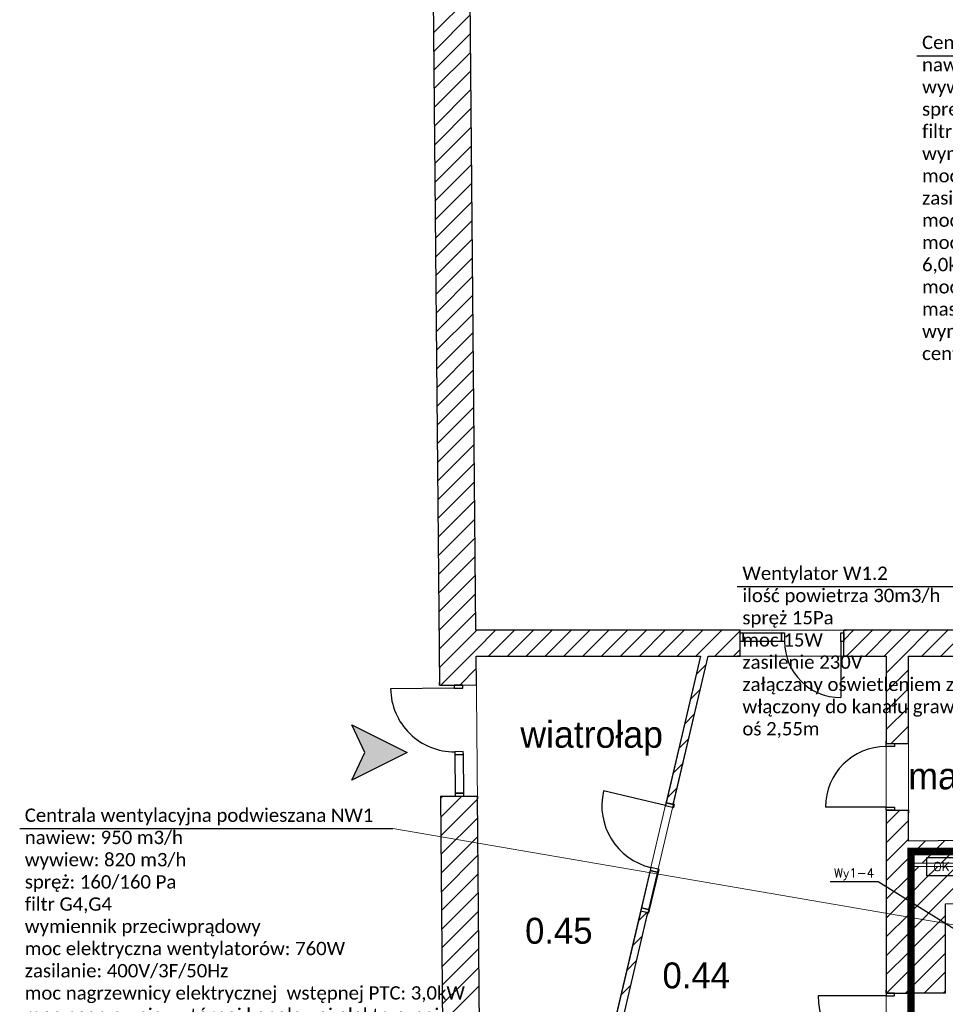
# Model space of a CAD drawing. Header units: millimetres. Extents: x -40063 to 512011, y 350190 to 687060.
# Tile 146 of 256: x 133193 to 145702, y 614855 to 628155. Entities that reach past the tile are written whole.
import ezdxf

# ---------------------------------------------------------------- set-up
doc = ezdxf.new("R2010")
doc.units = ezdxf.units.MM
doc.linetypes.add('DASHDOT', pattern=[1, 0.5, -0.25, 0, -0.25])
doc.linetypes.add('Krawędzie ukryte', pattern=[391.222223, 282.222223, -109])
doc.layers.get('0').update_dxf_attribs({"color": 8})
for name, color, linetype in [('2D - Ogólne', 8, 'Continuous'), ('Elementy Modelu - Strefy', 8, 'Continuous'), ('FLUID-Wy1-120-INF', 7, 'Continuous'), ('FLUID-Wy1-120-NUM', 7, 'Continuous'), ('IS_WM_OPIS', 7, 'Continuous'), ('J_opis pomieszczeń', 8, 'Continuous'), ('Konstrukcja - Ściany zew', 8, 'Continuous'), ('X_ref', 8, 'Continuous')]:
    doc.layers.add(name, color=color, linetype=linetype)
doc.layers.add('_IS_WM_OPIS', color=7, linetype='Continuous', lineweight=9)
doc.layers.add('J_zakres opracowania', color=226, linetype='DASHDOT', lineweight=30)
doc.styles.add('FDBES', font='simplex.shx')
doc.styles.add('GENERATED_STYLE_2', font='txt')
doc.styles.get("Standard").update_dxf_attribs({"font": 'arial.ttf'})
doc.dimstyles.new('FDBES', dxfattribs={"dimscale": 50, "dimtxt": 4, "dimasz": 2.5, "dimexe": 0.8, "dimexo": 2, "dimgap": 1, "dimtad": 1, "dimdsep": 46, "dimtxsty": 'FDBES', "dimcen": 2.5, "dimclrd": 4, "dimclre": 5, "dimadec": 0, "dimazin": 0, "dimtfac": 1, "dimtmove": 0, "dimatfit": 3, "dimfxl": 1, "dimarcsym": 0})

# ---------------------------------------------------------------- blocks, each defined once
blk = doc.blocks.new('fdgdfg')
at = {"layer": '2D - Ogólne', "linetype": 'Krawędzie ukryte', "lineweight": 13}
blk.add_line((-198780, 458620), (-198780, 457620), dxfattribs=at)
at = {"layer": 'Elementy Modelu - Strefy', "linetype": 'Continuous', "lineweight": 0}
for p, q in [((-204562, 489234), (-204324, 463520)), ((-204324, 463520), (-190646, 463520)), ((-201287, 463170), (-204320, 463170)), ((-204320, 463170), (-204260, 456620)), ((-202829, 456620), (-201287, 463170)), ((-201184, 463170), (-202727, 456620)), ((-200753, 463170), (-201184, 463170)), ((-198780, 463170), (-200753, 463170)), ((-198780, 456620), (-198780, 463170)), ((-195880, 463170), (-198480, 463170)), ((-198480, 463170), (-198480, 460673)), ((-198480, 460673), (-195880, 460689))]:
    blk.add_line(p, q, dxfattribs=at)
at = {"layer": 'Konstrukcja - Ściany zew', "linetype": 'Continuous'}
for p, q in [((-205066, 489731), (-204817, 462777)), ((-204324, 463520), (-204562, 489234)), ((-204898, 471588), (-204403, 472083)), ((-204896, 471335), (-204401, 471831)), ((-204894, 471083), (-204398, 471579)), ((-204891, 470831), (-204396, 471326)), ((-204889, 470579), (-204394, 471074)), ((-204887, 470326), (-204391, 470822)), ((-204884, 470074), (-204389, 470570)), ((-204882, 469822), (-204387, 470317)), ((-204880, 469570), (-204384, 470065)), ((-204877, 469318), (-204382, 469813)), ((-204875, 469065), (-204380, 469561)), ((-204873, 468813), (-204377, 469309)), ((-204870, 468561), (-204375, 469056)), ((-204868, 468309), (-204373, 468804)), ((-204866, 468056), (-204370, 468552)), ((-204863, 467804), (-204368, 468300)), ((-204861, 467552), (-204366, 468047)), ((-204859, 467300), (-204363, 467795)), ((-204856, 467048), (-204361, 467543)), ((-204854, 466795), (-204359, 467291)), ((-204852, 466543), (-204356, 467039)), ((-204849, 466291), (-204354, 466786)), ((-204847, 466039), (-204352, 466534)), ((-204845, 465786), (-204349, 466282)), ((-204842, 465534), (-204347, 466030)), ((-204840, 465282), (-204345, 465777)), ((-204838, 465030), (-204342, 465525)), ((-204835, 464778), (-204340, 465273)), ((-204833, 464525), (-204338, 465021)), ((-204831, 464273), (-204335, 464769)), ((-204828, 464021), (-204333, 464516)), ((-204826, 463769), (-204331, 464264)), ((-204824, 463516), (-204328, 464012)), ((-204821, 463264), (-204326, 463760)), ((-204819, 463012), (-204324, 463507)), ((-204324, 463507), (-204311, 463520)), ((-200753, 463520), (-204324, 463520)), ((-204321, 463255), (-204057, 463520)), ((-204152, 463170), (-203802, 463520)), ((-203897, 463170), (-203547, 463520)), ((-203643, 463170), (-203293, 463520)), ((-203388, 463170), (-203038, 463520)), ((-203134, 463170), (-202784, 463520)), ((-202879, 463170), (-202529, 463520)), ((-202625, 463170), (-202275, 463520)), ((-202370, 463170), (-202020, 463520)), ((-202115, 463170), (-201765, 463520)), ((-201861, 463170), (-201511, 463520)), ((-201606, 463170), (-201256, 463520)), ((-201352, 463170), (-201002, 463520)), ((-201097, 463170), (-200753, 463514)), ((-200753, 463520), (-200790, 463520)), ((-200753, 463520), (-200790, 463520)), ((-200753, 463485), (-200753, 463520)), ((-200753, 463485), (-200753, 463520)), ((-199353, 463386), (-199220, 463520)), ((-199353, 463520), (-199316, 463520)), ((-199353, 463485), (-199353, 463520)), ((-195400, 463520), (-199353, 463520)), ((-199353, 463485), (-199353, 463520)), ((-199353, 463520), (-199316, 463520)), ((-199315, 463170), (-198965, 463520)), ((-199061, 463170), (-198711, 463520)), ((-198806, 463170), (-198456, 463520)), ((-198552, 463170), (-198202, 463520)), ((-198297, 463170), (-197947, 463520)), ((-198043, 463170), (-197693, 463520)), ((-200753, 463370), (-200753, 463485)), ((-200753, 463485), (-200713, 463485)), ((-200753, 463370), (-200753, 463485)), ((-200753, 463370), (-200753, 463485)), ((-200753, 463170), (-200753, 463370)), ((-200753, 463170), (-200753, 463370)), ((-200713, 463370), (-200753, 463370)), ((-200753, 463170), (-200753, 463370)), ((-200713, 463485), (-200193, 463485)), ((-200713, 463370), (-200713, 463485)), ((-200713, 463485), (-200713, 463370)), ((-200193, 463370), (-200713, 463370)), ((-200193, 463485), (-200193, 463370)), ((-200193, 463485), (-200153, 463485)), ((-200193, 463370), (-200193, 463485)), ((-200153, 463370), (-200193, 463370)), ((-200153, 463485), (-200153, 463370)), ((-199393, 463370), (-199393, 463485)), ((-199393, 463485), (-199353, 463485)), ((-199353, 463370), (-199393, 463370)), ((-199393, 463370), (-199393, 462610)), ((-199353, 463370), (-199353, 463485)), ((-199353, 463485), (-199353, 463370)), ((-199353, 463370), (-199353, 463485)), ((-199353, 463170), (-199353, 463370)), ((-199353, 463170), (-199353, 463370)), ((-199353, 463170), (-199353, 463370)), ((-204800, 462777), (-204321, 463255)), ((-200843, 463170), (-200753, 463259)), ((-204317, 462781), (-204320, 463170)), ((-204320, 463170), (-201287, 463170)), ((-201287, 463170), (-201753, 461191)), ((-201656, 461168), (-201184, 463170)), ((-201184, 463170), (-200753, 463170)), ((-200753, 463170), (-200790, 463170)), ((-200753, 463170), (-200790, 463170)), ((-199353, 463170), (-199316, 463170)), ((-199353, 463170), (-198780, 463170)), ((-199353, 463170), (-199316, 463170)), ((-198780, 462941), (-198552, 463170)), ((-198780, 463170), (-198780, 461990)), ((-198480, 461990), (-198480, 463170)), ((-198480, 463170), (-195880, 463170)), ((-204543, 462779), (-204319, 463003)), ((-201345, 462922), (-201211, 463056)), ((-198780, 462687), (-198480, 462987)), ((-204616, 462738), (-205476, 462730)), ((-204817, 462777), (-204817, 462814)), ((-204817, 462777), (-204817, 462814)), ((-204817, 462777), (-204617, 462778)), ((-204817, 462777), (-204617, 462778)), ((-204817, 462777), (-204617, 462778)), ((-204617, 462778), (-204502, 462779)), ((-204502, 462779), (-204617, 462778)), ((-204617, 462778), (-204502, 462779)), ((-204617, 462778), (-204616, 462738)), ((-204616, 462738), (-204501, 462739)), ((-204502, 462779), (-204317, 462781)), ((-204502, 462779), (-204317, 462781)), ((-204501, 462739), (-204502, 462779)), ((-204317, 462781), (-204317, 462818)), ((-204317, 462781), (-204317, 462818)), ((-201424, 462589), (-201289, 462723)), ((-198780, 462432), (-198480, 462732)), ((-198780, 462178), (-198480, 462478)), ((-201502, 462256), (-201368, 462390)), ((-206000, 462244), (-205251, 461869)), ((-205824, 461869), (-206000, 462244)), ((-198713, 461990), (-198480, 462223)), ((-201581, 461923), (-201446, 462057)), ((-198780, 461990), (-198780, 462027)), ((-198780, 461990), (-198780, 462027)), ((-198780, 461990), (-198665, 461990)), ((-198780, 461950), (-198780, 461990)), ((-198780, 461990), (-198665, 461990)), ((-198780, 461990), (-198665, 461990)), ((-198665, 461950), (-198780, 461950)), ((-198665, 461990), (-198480, 461990)), ((-198665, 461990), (-198665, 461950)), ((-198665, 461990), (-198480, 461990)), ((-198480, 461990), (-198480, 462027)), ((-198480, 461990), (-198480, 462027)), ((-205251, 461869), (-206000, 461494)), ((-206000, 461494), (-205824, 461869)), ((-204494, 461880), (-204609, 461878)), ((-204609, 461878), (-204608, 461838)), ((-204493, 461840), (-204608, 461838)), ((-204608, 461838), (-204493, 461840)), ((-204608, 461838), (-204603, 461318)), ((-204493, 461840), (-204494, 461880)), ((-204488, 461320), (-204493, 461840)), ((-201659, 461590), (-201525, 461724)), ((-201737, 461257), (-201603, 461391)), ((-204803, 461277), (-204603, 461278)), ((-204803, 461277), (-204603, 461278)), ((-204803, 461277), (-204603, 461278)), ((-204803, 461246), (-204772, 461277)), ((-204803, 461277), (-204803, 461240)), ((-204803, 461277), (-204673, 447200)), ((-204803, 461277), (-204803, 461240)), ((-204800, 460994), (-204515, 461279)), ((-204798, 460742), (-204303, 461237)), ((-204603, 461318), (-204488, 461320)), ((-204488, 461320), (-204603, 461318)), ((-204603, 461318), (-204603, 461278)), ((-204603, 461278), (-204488, 461280)), ((-204603, 461278), (-204488, 461280)), ((-204603, 461278), (-204488, 461280)), ((-204488, 461280), (-204488, 461320)), ((-204488, 461280), (-204303, 461281)), ((-204488, 461280), (-204303, 461281)), ((-204303, 461281), (-204303, 461244)), ((-204260, 456620), (-204303, 461281)), ((-204303, 461281), (-204303, 461244)), ((-201762, 461152), (-202599, 461349)), ((-201753, 461191), (-201762, 461152)), ((-201762, 461152), (-201650, 461126)), ((-201753, 461191), (-201744, 461227)), ((-201753, 461191), (-201744, 461227)), ((-201753, 461191), (-201656, 461168)), ((-201641, 461165), (-201753, 461191)), ((-201753, 461191), (-201656, 461168)), ((-201656, 461168), (-201647, 461204)), ((-201656, 461168), (-201647, 461204)), ((-201650, 461126), (-201641, 461165)), ((-198780, 461130), (-199600, 461130)), ((-198780, 461090), (-198780, 461130)), ((-198780, 461130), (-198665, 461130)), ((-198665, 461130), (-198665, 461090)), ((-204796, 460490), (-204300, 460985)), ((-198780, 460905), (-198595, 461090)), ((-198780, 461090), (-198780, 461053)), ((-198780, 461090), (-198665, 461090)), ((-198780, 461090), (-198780, 458620)), ((-198665, 461090), (-198780, 461090)), ((-198780, 461090), (-198665, 461090)), ((-198780, 461090), (-198780, 461053)), ((-198665, 461090), (-198480, 461090)), ((-198665, 461090), (-198480, 461090)), ((-198480, 461090), (-198480, 461053)), ((-198480, 460673), (-198480, 461090)), ((-198480, 461090), (-198480, 461053)), ((-198780, 460650), (-198480, 460950)), ((-204793, 460237), (-204298, 460733)), ((-198780, 460396), (-198480, 460696)), ((-195880, 460689), (-198480, 460673)), ((-198480, 460441), (-198247, 460675)), ((-198293, 460374), (-197991, 460676)), ((-198036, 460376), (-197735, 460678)), ((-204791, 459985), (-204296, 460481)), ((-198780, 460141), (-198480, 460441)), ((-201959, 460315), (-201968, 460276)), ((-201847, 460289), (-201959, 460315)), ((-198480, 460373), (-190620, 460423)), ((-198480, 458620), (-198480, 460373)), ((-190573, 460373), (-198420, 460323)), ((-198420, 460323), (-198420, 458620)), ((-198384, 460283), (-198343, 460324)), ((-198265, 460148), (-198087, 460326)), ((-198145, 460013), (-197831, 460327)), ((-198026, 459877), (-197574, 460329)), ((-204789, 459733), (-204293, 460228)), ((-201968, 460276), (-202088, 459770)), ((-201976, 459744), (-201856, 460250)), ((-201856, 460250), (-201968, 460276)), ((-201968, 460276), (-201856, 460250)), ((-201856, 460250), (-201847, 460289)), ((-198780, 459887), (-198480, 460187)), ((-198420, 460247), (-198384, 460283)), ((-198420, 459992), (-198265, 460148)), ((-204786, 459481), (-204291, 459976)), ((-198780, 459632), (-198480, 459932)), ((-198420, 459737), (-198145, 460013)), ((-202088, 459770), (-202097, 459731)), ((-202088, 459770), (-201976, 459744)), ((-201976, 459744), (-202088, 459770)), ((-198420, 459483), (-198026, 459877)), ((-197980, 459826), (-195110, 459844)), ((-197980, 458620), (-197980, 459826)), ((-204784, 459229), (-204289, 459724)), ((-202097, 459731), (-202829, 456620)), ((-202727, 456620), (-201999, 459708)), ((-202129, 459592), (-202011, 459711)), ((-202097, 459731), (-202105, 459695)), ((-202097, 459731), (-202105, 459695)), ((-202097, 459731), (-201999, 459708)), ((-202097, 459731), (-201985, 459705)), ((-202097, 459731), (-201999, 459708)), ((-201999, 459708), (-202008, 459672)), ((-201999, 459708), (-202008, 459672)), ((-201985, 459705), (-201976, 459744)), ((-198780, 459377), (-198480, 459677)), ((-198420, 459228), (-197980, 459668)), ((-204782, 458976), (-204286, 459472)), ((-202208, 459259), (-202073, 459394)), ((-198780, 459123), (-198480, 459423)), ((-198420, 458974), (-197980, 459414)), ((-204779, 458724), (-204284, 459220)), ((-198780, 458868), (-198480, 459168)), ((-198420, 458719), (-197980, 459159)), ((-202286, 458926), (-202152, 459061)), ((-204777, 458472), (-204282, 458967)), ((-198774, 458620), (-198480, 458914)), ((-198265, 458620), (-197980, 458905)), ((-204775, 458220), (-204279, 458715)), ((-202365, 458593), (-202230, 458728)), ((-198780, 458580), (-199700, 458580)), ((-198780, 458620), (-198780, 458657)), ((-198780, 458620), (-198780, 458657)), ((-198780, 458620), (-198480, 458620)), ((-198780, 458620), (-198780, 458580)), ((-198665, 458620), (-198780, 458620)), ((-198780, 458620), (-198665, 458620)), ((-198780, 458580), (-198665, 458580)), ((-198665, 458580), (-198665, 458620)), ((-198665, 458620), (-198480, 458620)), ((-198520, 458620), (-198480, 458659)), ((-198480, 458620), (-198480, 458657)), ((-198480, 458620), (-198480, 458657)), ((-197980, 458620), (-198420, 458620)), ((-198011, 458620), (-197980, 458650))]:
    blk.add_line(p, q, dxfattribs=at)
for centre, radius, start, end in [((-199393, 463370), 760, 180, 270), ((-204616, 462738), 860, 180.5301, 270.5301), ((-198780, 461130), 820, 90, 180), ((-201762, 461152), 860, 166.748, 256.748), ((-198780, 458580), 920, 180, 270)]:
    blk.add_arc(centre, radius, start, end, dxfattribs=at)
at = {"layer": 'Konstrukcja - Ściany zew', "linetype": 'Continuous', "lineweight": 13, "extrusion": (0, 0, -1)}
for points in [[(205251, 461869), (206000, 462244), (205824, 461869)], [(205251, 461869), (205824, 461869), (206000, 461494)]]:
    blk.add_solid(points, dxfattribs=at)
at = {"layer": 'Elementy Modelu - Strefy', "lineweight": 13, "style": 'GENERATED_STYLE_2'}
for s, p in [('0.45', (-203659, 459286)), ('0.44', (-201802, 458683))]:
    blk.add_text(s, height=350, dxfattribs=at).set_placement(p)
at = {"layer": 'J_opis pomieszczeń', "linetype": 'Continuous', "style": 'GENERATED_STYLE_2'}
for s, p in [('wiatrołap', (-203723, 461933)), ('magazyn', (-198480, 461371))]:
    blk.add_text(s, height=360, dxfattribs=at).set_placement(p)
blk = doc.blocks.new('*U14358')
at = {"color": 7, "lineweight": -2}
blk.add_lwpolyline([(-1090, 1094), (-14, 1094), (-14, 846), (-1090, 846)], close=True, dxfattribs=at)
at = {"color": 7, "insert": (-552, 970), "char_height": 120, "attachment_point": 5, "line_spacing_factor": 1.1, "style": 'FDBES'}
blk.add_mtext('OK 2.90 m', dxfattribs=at)
at = {"color": 7}
blk.add_leader([(0, 0), (-481, 846)], dimstyle='FDBES', override={"dimscale": 30, "dimclrd": 7, "dimclre": 7}, dxfattribs=at)
blk = doc.blocks.new('*U15291')
at = {"color": 7}
blk.add_line((-1226, 764), (-1876, 764), dxfattribs=at)
at = {"color": 7, "insert": (-1551, 764), "char_height": 120, "attachment_point": 5, "style": 'FDBES'}
blk.add_mtext('Wy1-4\\P ', dxfattribs=at)
at = {"color": 7}
blk.add_leader([(0, 0), (-1226, 764)], dimstyle='FDBES', override={"dimscale": 30, "dimclrd": 7, "dimclre": 7}, dxfattribs=at)

msp = doc.modelspace()

# ---------------------------------------------------------------- linework, layer by layer
at = {"layer": '_IS_WM_OPIS', "color": 7}
msp.add_lwpolyline([(138235.78328, 617229.10369), (147701.97512, 615603.16379)], dxfattribs=at)
at = {"layer": 'IS_WM_OPIS', "color": 6}
for points in [[(145319.19444, 627667.78814), (149521.5355, 627667.78814)], [(142890.97957, 620497.31706), (147093.32062, 620497.31706)], [(133193.44222, 617229.10369), (138235.78328, 617229.10369)]]:
    msp.add_lwpolyline(points, dxfattribs=at)
at = {"layer": 'J_zakres opracowania', "ltscale": 1000, "const_width": 100}
msp.add_lwpolyline([(145238.97833, 603150.87452), (179698.13773, 603150.87452), (179698.13773, 613450.86815), (168198.34775, 613450.86815), (168198.34775, 623228.22314), (179787.48799, 623228.22314), (179787.48799, 655328.15213), (172267.92013, 655328.15213), (172267.92013, 661215.50192), (178887.83809, 661215.50192), (178887.83809, 667165.49127), (169238.45678, 667165.49127), (169238.45678, 670965.36364), (139342.26689, 670965.36364), (139342.26689, 660371.72463), (168578.26628, 660371.72463), (168578.26628, 636879.36656), (155218.96566, 636879.36656), (155218.96566, 616919.40233), (145238.97833, 616919.40233), (145238.97833, 603150.87452)], dxfattribs=at)

# ---------------------------------------------------------------- block references
at = {"layer": 'FLUID-Wy1-120-INF', "linetype": 'ByBlock'}
msp.add_blockref('*U14358', (146541.85344, 615746, 2902.5), dxfattribs=at)
at = {"layer": 'FLUID-Wy1-120-NUM', "linetype": 'ByBlock'}
msp.add_blockref('*U15291', (146020.85344, 615746, 3277.25), dxfattribs=at)
at = {"layer": 'X_ref'}
msp.add_blockref('fdgdfg', (343682.59614, 156387.58931), dxfattribs=at)

# ---------------------------------------------------------------- texts
at = {"layer": 'IS_WM_OPIS', "char_height": 179.9999966, "width": 5935.9201341, "attachment_point": 1, "rotation": 0.000000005}
for s, insert in [('\\fCalibri|b0|i0|c238;Centrala wentylacyjna podwieszana NW2\\Pnawiew: 1250 m3/h\\Pwywiew: 700 m3/h\\Pspręż: 100/120 Pa\\Pfiltr G4,G4\\Pwymiennik przeciwprądowy\\Pmoc elektryczna wentylatorów: 1000W\\Pzasilanie: 400V/3F/50Hz\\Pmoc nagrzewnicy elektrycznej  wstępnej PTC: 3,5kW \\Pmoc nagrzewnicy wtórnej kanałowej elektrycznej 6,0kW\\Pmoc akustyczna: 68 dB(A)\\Pmasa: 130kg \\Pwymiary lxhxw: 1460x465x1040mm\\Pcentrale montowac na podkadkach antywibracyjnych\\P', (145388.16884, 627937.88271)), ('\\fCalibri|b0|i0|c238;Wentylator W1.2\\Pilość powietrza 30m3/h\\Pspręż 15Pa\\Pmoc 15W\\Pzasilenie 230V\\Pzałączany oświetleniem z opożnieniem czasowym\\Pwłączony do kanału grawitacyjnego\\Poś 2,55m', (142959.95396, 620767.41163)), ('\\fCalibri|b0|i0|c238;Centrala wentylacyjna podwieszana NW1\\Pnawiew: 950 m3/h\\Pwywiew: 820 m3/h\\Pspręż: 160/160 Pa\\Pfiltr G4,G4\\Pwymiennik przeciwprądowy\\Pmoc elektryczna wentylatorów: 760W\\Pzasilanie: 400V/3F/50Hz\\Pmoc nagrzewnicy elektrycznej  wstępnej PTC: 3,0kW \\Pmoc nagrzewnicy wtórnej kanałowej elektrycznej 3,0kW\\Pmoc akustyczna: 68 dB(A)\\Pmasa: 105kg \\Pwymiary lxhxw: 1290x440x1040mm\\Pspód centrali 2,68m\\Pcentrale montowac na podkadkach antywibracyjnych\\P', (133262.41662, 617499.19826))]:
    msp.add_mtext(s, dxfattribs=dict(at, insert=insert))

doc.saveas('drawing.dxf')
